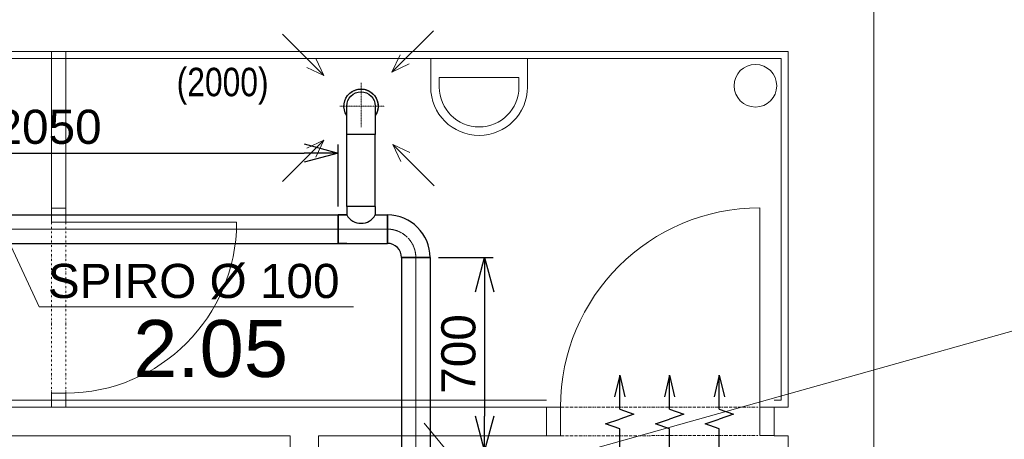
# Model space of a CAD drawing. Header units: millimetres. Extents: x 918337 to 1269480, y -257156 to -67477.
# Tile 75 of 114: x 1124736 to 1128194, y -190526 to -189052. Entities that reach past the tile are written whole.
import ezdxf

# ---------------------------------------------------------------- set-up
doc = ezdxf.new("R2010")
doc.units = ezdxf.units.MM
for name, pattern in [('ACAD_ISO10W100', [18.5, 12, -3, 0.5, -3]), ('DĚLICÍ2', [15.875, 6.35, -3.175, 0, -3.175, 0, -3.175]), ('ČÁRKOVANÁ2', [0.375, 0.25, -0.125])]:
    doc.linetypes.add(name, pattern=pattern)
doc.layers.get('0').update_dxf_attribs({"color": 8, "lineweight": 9})
for name, color, linetype, lineweight in [('1VZT - LEGENDY', 7, 'Continuous', 13), ('1VZT-POTRUBI', 4, 'Continuous', 30), ('1VZT-ČERCHOVANÁ', 7, 'ACAD_ISO10W100', 9), ('LEGENDY', 7, 'Continuous', 9), ('St_plocha_místnosti', 3, 'Continuous', 18)]:
    doc.layers.add(name, color=color, linetype=linetype, lineweight=lineweight)
doc.layers.add('1VZT-vytápění', color=1, linetype='Continuous')
doc.styles.add('Andy', font='arial.ttf')
doc.styles.get("Standard").update_dxf_attribs({"font": 'arial.ttf'})
doc.dimstyles.new('ISO-25', dxfattribs={"dimtxt": 2.5, "dimasz": 2.5, "dimexe": 1.25, "dimexo": 0.625, "dimtad": 1, "dimtxsty": 'Standard', "dimcen": 2.5, "dimadec": 0, "dimazin": 0, "dimtfac": 1, "dimtmove": 0, "dimatfit": 3, "dimfxl": 1, "dimarcsym": 0})

# ---------------------------------------------------------------- blocks, each defined once
blk = doc.blocks.new('dcsddfsfsdfsfs')
at = {"layer": '1VZT-POTRUBI', "ltscale": 0.5}
for p, q in [((-273791.2, 225508.5), (-273891.2, 225508.5)), ((-273891.2, 225508.5), (-273891.2, 225408.5)), ((-273891.2, 225408.5), (-273791.2, 225408.5))]:
    blk.add_line(p, q, dxfattribs=at)
at = {"layer": '1VZT-POTRUBI'}
for radius, start, end in [(60, 326.4427, 123.5573), (50, 0, 90)]:
    blk.add_arc((-273791.2, 225458.5), radius, start, end, dxfattribs=at)
at = {"layer": '1VZT-POTRUBI', "ltscale": 0.5}
for radius, start, end in [(60, 236.4427, 123.5573), (50, 270, 90)]:
    blk.add_arc((-273791.2, 225458.5), radius, start, end, dxfattribs=at)
blk = doc.blocks.new('ewrwerwerwer')
at = {"layer": '1VZT - LEGENDY', "ltscale": 0.5}
for p, q in [((-274071.1, 225715.6), (-273925.9, 225570.3)), ((-273526.3, 225712.6), (-273671.5, 225567.3)), ((-273925.9, 225570.3), (-273954.5, 225630.2)), ((-273671.5, 225567.3), (-273642.9, 225627.2)), ((-273925.9, 225570.3), (-273985.8, 225598.9)), ((-273671.5, 225567.3), (-273611.6, 225595.9)), ((-274056, 225182.9), (-273910.7, 225328.2)), ((-273910.7, 225328.2), (-273970.6, 225299.6)), ((-273910.7, 225328.2), (-273939.3, 225268.2)), ((-273538.4, 225182.9), (-273683.7, 225328.2)), ((-273683.7, 225328.2), (-273655.1, 225268.2)), ((-273683.7, 225328.2), (-273623.8, 225299.6))]:
    blk.add_line(p, q, dxfattribs=at)
at = {"layer": '1VZT - LEGENDY', "linetype": 'ČÁRKOVANÁ2', "ltscale": 0.5}
for q in [(-273791.2, 225540.6), (-273865.3, 225458.5), (-273791.2, 225384.4), (-273709.1, 225458.5)]:
    blk.add_line((-273791.2, 225458.5), q, dxfattribs=at)
blk = doc.blocks.new('eswfwsfwsfws')
at = {"layer": '1VZT - LEGENDY'}
blk.add_blockref('ewrwerwerwer', (0, 0), dxfattribs=at)
at = {"layer": '1VZT-POTRUBI'}
blk.add_blockref('dcsddfsfsdfsfs', (0, 0), dxfattribs=at)
blk = doc.blocks.new('_Open30')
at = {"color": 0, "linetype": 'ByBlock', "lineweight": -2}
for p, q in [((-1, 0.268), (0, 0)), ((0, 0), (-1, -0.268)), ((0, 0), (-1, 0))]:
    blk.add_line(p, q, dxfattribs=at)
blk = doc.blocks.new('*D826')
at = {"layer": '1VZT - LEGENDY', "color": 0, "lineweight": -2, "ltscale": 0.1, "transparency": 16777216}
for p, q in [((1126207.1, -189888.1), (1126398.5, -189888.1)), ((1126368.5, -190008.1), (1126368.5, -190445.1)), ((1126207.1, -190565.1), (1126398.5, -190565.1))]:
    blk.add_line(p, q, dxfattribs=at)
at = {"layer": 'Defpoints', "color": 0, "ltscale": 0.1, "transparency": 16777216}
for p in [(1126177.1, -189888.1), (1126177.1, -190565.1), (1126368.5, -190565.1)]:
    blk.add_point(p, dxfattribs=at)
at = {"layer": '1VZT - LEGENDY', "color": 0, "lineweight": -2, "ltscale": 0.1, "transparency": 16777216, "xscale": 120, "yscale": 120, "zscale": 120}
for p, rotation in [((1126368.5, -189888.1), 90), ((1126368.5, -190565.1), 270)]:
    blk.add_blockref('_Open30', p, dxfattribs=dict(at, rotation=rotation))
at = {"layer": '1VZT - LEGENDY', "color": 0, "ltscale": 0.1, "transparency": 16777216, "insert": (1126277.3, -190226.6), "char_height": 120, "attachment_point": 5, "rotation": 90}
blk.add_mtext('700', dxfattribs=at)
blk = doc.blocks.new('*D827')
at = {"layer": '1VZT - LEGENDY', "color": 0, "lineweight": -2, "ltscale": 0.1, "transparency": 16777216}
for p, q in [((1123819.3, -189708.1), (1123819.3, -189490.7)), ((1125854.6, -189708.1), (1125854.6, -189490.7)), ((1123939.3, -189520.7), (1125734.6, -189520.7))]:
    blk.add_line(p, q, dxfattribs=at)
at = {"layer": 'Defpoints', "color": 0, "ltscale": 0.1, "transparency": 16777216}
for p in [(1125854.6, -189520.7), (1123819.3, -189738.1), (1125854.6, -189738.1)]:
    blk.add_point(p, dxfattribs=at)
at = {"layer": '1VZT - LEGENDY', "color": 0, "lineweight": -2, "ltscale": 0.1, "transparency": 16777216, "xscale": 120, "yscale": 120, "zscale": 120, "rotation": 180}
blk.add_blockref('_Open30', (1123819.3, -189520.7), dxfattribs=at)
at = {"layer": '1VZT - LEGENDY', "color": 0, "lineweight": -2, "ltscale": 0.1, "transparency": 16777216, "xscale": 120, "yscale": 120, "zscale": 120}
blk.add_blockref('_Open30', (1125854.6, -189520.7), dxfattribs=at)
at = {"layer": '1VZT - LEGENDY', "color": 0, "ltscale": 0.1, "transparency": 16777216, "insert": (1124836.9, -189429.5), "char_height": 120, "attachment_point": 5}
blk.add_mtext('2050', dxfattribs=at)
blk = doc.blocks.new('fegevdfvdfv')
at = {"layer": '1VZT-vytápění'}
for p, q in [((-286977.9, 271465.6), (-286995.9, 271389.6)), ((-286977.9, 271465.6), (-286959.9, 271389.6)), ((-286977.9, 271346.2), (-286977.9, 271465.6)), ((-286803, 271465.6), (-286821, 271389.6)), ((-286803, 271465.6), (-286785, 271389.6)), ((-286803, 271346.2), (-286803, 271465.6)), ((-286628.1, 271465.6), (-286646.1, 271389.6)), ((-286628.1, 271465.6), (-286610, 271389.6)), ((-286628.1, 271346.2), (-286628.1, 271465.6)), ((-286977.9, 271346.2), (-286928.2, 271329.2)), ((-286803, 271346.2), (-286753.3, 271329.2)), ((-286628.1, 271346.2), (-286578.4, 271329.2)), ((-287027.6, 271295.1), (-286977.9, 271312.2)), ((-286928.2, 271329.2), (-286977.9, 271312.2)), ((-286852.7, 271295.1), (-286803, 271312.2)), ((-286753.3, 271329.2), (-286803, 271312.2)), ((-286677.7, 271295.1), (-286628.1, 271312.2)), ((-286578.4, 271329.2), (-286628.1, 271312.2)), ((-286977.9, 271278.1), (-287027.6, 271295.1)), ((-286977.9, 271195.6), (-286977.9, 271278.1)), ((-286803, 271278.1), (-286852.7, 271295.1)), ((-286803, 271195.6), (-286803, 271278.1)), ((-286628.1, 271278.1), (-286677.7, 271295.1)), ((-286628.1, 271195.6), (-286628.1, 271278.1))]:
    blk.add_line(p, q, dxfattribs=at)
blk = doc.blocks.new('SDCDCSDC')
at = {"color": 8, "ltscale": 2}
for p, q in [((1157229.8, -194247.3), (1157229.8, -203027.3)), ((1156929.8, -195497.3), (1152979.8, -195497.3)), ((1156929.8, -195497.3), (1156929.8, -196747.3)), ((1154391.7, -196697.3), (1154391.7, -196747.3)), ((1156079.8, -196747.3), (1152979.8, -196747.3)), ((1154391.7, -196747.3), (1154341.7, -196747.3)), ((1154341.7, -196747.3), (1154341.7, -196747.3)), ((1154341.7, -196747.3), (1154391.7, -196747.3)), ((1154391.7, -196747.3), (1154341.7, -196747.3)), ((1154341.7, -196747.3), (1154341.7, -196747.3)), ((1154341.7, -196747.3), (1154391.7, -196747.3)), ((1154391.7, -196747.3), (1154391.7, -196747.3)), ((1154391.7, -196747.3), (1154391.7, -196747.3)), ((1156079.8, -196847.3), (1156079.8, -196747.3)), ((1156879.8, -196847.3), (1156879.8, -196747.3)), ((1156929.8, -196747.3), (1156879.8, -196747.3)), ((1155179.8, -196847.3), (1154079.8, -196847.3)), ((1155179.8, -196847.3), (1155179.8, -198677.3)), ((1156079.8, -196847.3), (1155279.8, -196847.3)), ((1155279.8, -196847.3), (1155279.8, -198677.3)), ((1156929.8, -196847.3), (1156879.8, -196847.3)), ((1156929.8, -196847.3), (1156929.8, -198677.3))]:
    blk.add_line(p, q, dxfattribs=at)
at = {"color": 8, "ltscale": 1.5}
for p, q in [((1153004.8, -195522.3), (1156904.8, -195522.3)), ((1156904.8, -195522.3), (1156904.8, -196722.3)), ((1156079.8, -196722.3), (1153004.8, -196722.3)), ((1156904.8, -196722.3), (1156879.8, -196722.3))]:
    blk.add_line(p, q, dxfattribs=at)
at = {"color": 8, "ltscale": 2}
for points in [[(1154341.7, -195497.3), (1154341.7, -196097.3)], [(1154391.7, -195497.3), (1154391.7, -196097.3)], [(1156013.6, -195622.3), (1156013.6, -195522.3), (1155673.6, -195522.3), (1155673.6, -195622.3)], [(1155983.6, -195622.3), (1155983.6, -195588.6), (1155703.6, -195588.6), (1155703.6, -195622.3)], [(1156829.7, -196746.5), (1156829.7, -196046.5)], [(1154391.7, -196097.3), (1154991.7, -196097.3)], [(1154341.7, -196697.3), (1154341.7, -196747.3)], [(1154391.7, -196697.3), (1154391.7, -196747.3)]]:
    blk.add_lwpolyline(points, dxfattribs=at)
for points in [[(1154391.7, -196097.3), (1154391.7, -196047.3), (1154341.7, -196047.3), (1154341.7, -196097.3)], [(1154391.7, -196747.3), (1154391.7, -196697.3), (1154341.7, -196697.3), (1154341.7, -196747.3)], [(1156129.8, -196747.3), (1156079.8, -196747.3), (1156079.8, -196847.3), (1156129.8, -196847.3)], [(1156879.7, -196746.5), (1156829.7, -196746.5), (1156829.7, -196846.5), (1156879.7, -196846.5)]]:
    blk.add_lwpolyline(points, close=True, dxfattribs=at)
at = {"color": 8, "linetype": 'DĚLICÍ2'}
for points in [[(1154341.7, -196097.3), (1154341.7, -196697.3)], [(1154391.7, -196097.3), (1154391.7, -196697.3)]]:
    blk.add_lwpolyline(points, dxfattribs=at)
at = {"color": 8, "linetype": 'DĚLICÍ2', "ltscale": 2}
for points in [[(1156129.8, -196747.3), (1156829.7, -196746.5)], [(1156129.8, -196847.3), (1156829.7, -196846.5)]]:
    blk.add_lwpolyline(points, dxfattribs=at)
at = {"color": 8, "ltscale": 2}
blk.add_circle((1156814.1, -195617.7), 75, dxfattribs=at)
for centre, radius, start, end in [((1155843.6, -195622.3), 170, 180, 0), ((1155843.6, -195622.3), 140, 180, 0), ((1156829.7, -196746.5), 700, 90, 180), ((1154391.7, -196097.3), 600, 270, 0)]:
    blk.add_arc(centre, radius, start, end, dxfattribs=at)
at = {"color": 8, "width": 0.8}
blk.add_text('(2000)', height=100, dxfattribs=at).set_placement((1154781.1, -195654.7))

msp = doc.modelspace()

# ---------------------------------------------------------------- linework, layer by layer
at = {"layer": '1VZT - LEGENDY', "ltscale": 0.1}
for p, q in [((1124804.4, -190060.6), (1124690.9, -189816.4)), ((1124804.4, -190060.6), (1125908.3, -190060.6)), ((1128395, -190097.4), (1126180.7, -190718.8)), ((1126388.4, -190748.8), (1126156.7, -190469.9))]:
    msp.add_line(p, q, dxfattribs=at)
at = {"layer": '1VZT-POTRUBI', "ltscale": 0.1}
for p, q in [((1125884.6, -189708.1), (1125884.6, -189455.9)), ((1125984.6, -189708.1), (1125984.6, -189455.9)), ((1125884.6, -189708.1), (1125884.6, -189738.1)), ((1125984.6, -189708.1), (1125884.6, -189708.1)), ((1125984.6, -189708.1), (1125984.6, -189738.1)), ((1123819.3, -189738.1), (1125884.6, -189738.1)), ((1125842.1, -189738.1), (1125884.6, -189738.1)), ((1125854.6, -189838.1), (1125854.6, -189738.1)), ((1125884.6, -189738.1), (1125854.6, -189738.1)), ((1125854.6, -189738.1), (1125854.6, -189838.1)), ((1125984.6, -189738.1), (1126027.1, -189738.1)), ((1125984.6, -189738.1), (1126027.1, -189738.1)), ((1126027.1, -189838.1), (1126027.1, -189738.1)), ((1126027.1, -189838.1), (1126027.1, -189738.1)), ((1126027.1, -189738.1), (1126027.1, -189838.1)), ((1123819.3, -189838.1), (1125884.6, -189838.1)), ((1125842.1, -189838.1), (1126027.1, -189838.1)), ((1125884.6, -189838.1), (1125854.6, -189838.1)), ((1125984.6, -189838.1), (1126027.1, -189838.1)), ((1126077.1, -189888.1), (1126177.1, -189888.1)), ((1126177.1, -189888.1), (1126077.1, -189888.1)), ((1126077.1, -189888.1), (1126077.1, -190565.1)), ((1126177.1, -189888.1), (1126177.1, -190565.1))]:
    msp.add_line(p, q, dxfattribs=at)
for centre, radius, start, end in [((1125934.6, -189710.7), 57, 208.7215, 331.2785), ((1126027.1, -189888.1), 150, 0, 90), ((1126027.1, -189888.1), 50, 0, 90)]:
    msp.add_arc(centre, radius, start, end, dxfattribs=at)
at = {"layer": '1VZT-ČERCHOVANÁ', "color": 7, "ltscale": 0.1}
for p, q in [((1126027.1, -189788.1), (1123819.3, -189788.1)), ((1126127.1, -192268.8), (1126127.1, -189888.1))]:
    msp.add_line(p, q, dxfattribs=at)
msp.add_arc((1126027.1, -189888.1), 100, 0, 90, dxfattribs=at)

# ---------------------------------------------------------------- block references
msp.add_blockref('SDCDCSDC', (-29494.2, 6333.4))
at = {"layer": '1VZT - LEGENDY', "xscale": -1, "rotation": 270}
msp.add_blockref('eswfwsfwsfws', (900476.1, 84435.3), dxfattribs=at)
at = {"layer": '1VZT-POTRUBI'}
msp.add_blockref('fegevdfvdfv', (1413821.3, -461767.2), dxfattribs=at)

# ---------------------------------------------------------------- texts
at = {"layer": 'LEGENDY', "lineweight": 5, "insert": (1125346.8, -189972.3), "char_height": 120, "attachment_point": 5}
msp.add_mtext_dynamic_manual_height_columns('SPIRO %%C 100', width=1517.357, gutter_width=12.5, heights=[0], dxfattribs=at)
at = {"layer": 'St_plocha_místnosti', "ltscale": 2, "style": 'Andy'}
msp.add_text('2.05', height=200, dxfattribs=at).set_placement((1125134.4, -190307.3))

# ---------------------------------------------------------------- dimensions: what is measured, and where the dimension line sits
at = {"layer": '1VZT - LEGENDY', "ltscale": 0.1}
dim = msp.add_linear_dim(base=(1125854.6, -189520.7), p1=(1123819.3, -189738.1), p2=(1125854.6, -189738.1), dimstyle='ISO-25', override={"dimtxt": 120, "dimasz": 120, "dimexe": 30, "dimexo": 30, "dimgap": 30, "dimdec": 0, "dimrnd": 50, "dimblk": 'Open30', "dimtdec": 0, "dimldrblk": 'Open30', "dimfxl": 10}, dxfattribs=at)
dim.commit()
dim.dimension.update_dxf_attribs({"geometry": '*D827', "text_midpoint": (1124836.9, -189429.5)})
dim = msp.add_linear_dim(base=(1126368.5, -190565.1), p1=(1126177.1, -189888.1), p2=(1126177.1, -190565.1), angle=90, dimstyle='ISO-25', override={"dimtxt": 120, "dimasz": 120, "dimexe": 30, "dimexo": 30, "dimgap": 30, "dimdec": 0, "dimrnd": 50, "dimblk": 'Open30', "dimtdec": 0, "dimldrblk": 'Open30', "dimfxl": 10}, dxfattribs=at)
dim.commit()
dim.dimension.update_dxf_attribs({"geometry": '*D826', "text_midpoint": (1126277.3, -190226.6)})

doc.saveas('drawing.dxf')
